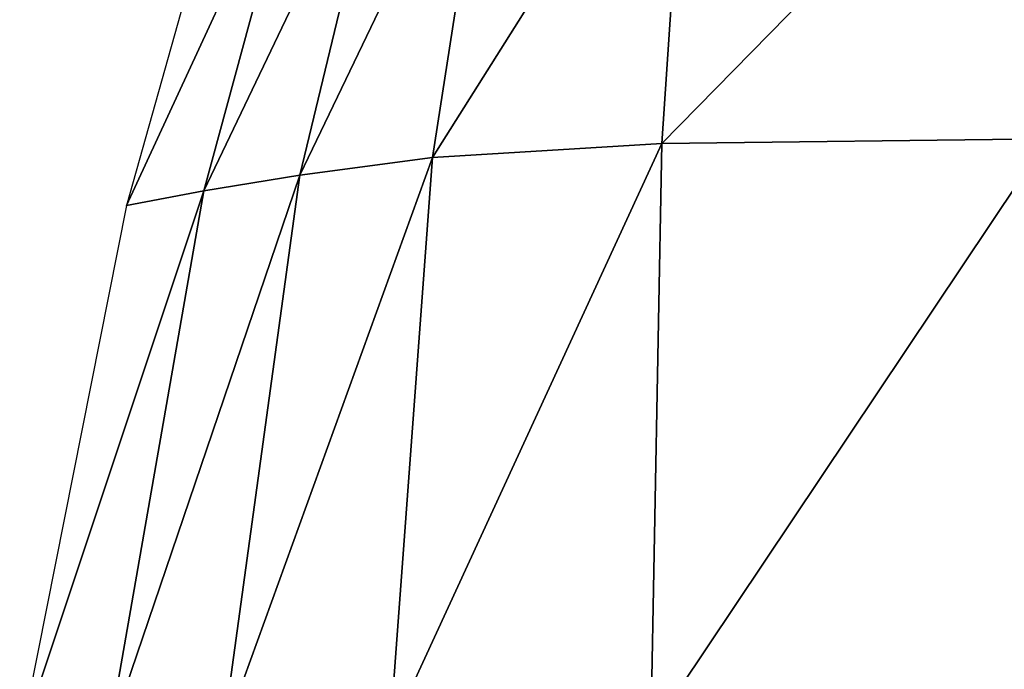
# Model space of a CAD drawing. Header units: inches. Extents: x -10.6 to 10.7, y -8.8 to 8.8.
# Tile 11 of 28: x -10.207 to -9.096, y 6.351 to 7.084. Entities that reach past the tile are written whole.
import ezdxf

# ---------------------------------------------------------------- set-up
doc = ezdxf.new("R2010")
doc.units = ezdxf.units.IN
doc.header["$MEASUREMENT"] = 0
doc.layers.get('0').update_dxf_attribs({"true_color": 0x5890e1})

msp = doc.modelspace()

# ---------------------------------------------------------------- meshes
at = {"color": 153, "true_color": 0x5890e1}
mesh = msp.add_polyface(dxfattribs=at)
corners = [(-9.5897, 7.6278, 1.7581), (-9.6886, 7.6078, 1.5683), (-9.7889, 7.3303, 1.6085), (-9.6738, 7.3602, 1.8438), (-9.3921, 7.6556, 1.9403), (-9.4524, 7.3868, 2.069), (-7.9994, 6.9496, 2.4089), (-8.5231, 6.9496, 2.3961), (-8.5231, 6.2814, 2.2801), (-7.9994, 7.4049, 2.4044), (-8.5205, 7.4029, 2.3786), (-9.0468, 6.9496, 2.2986), (-9.4822, 6.9443, 2.1233), (-9.4943, 6.2803, 2.0902), (-9.0468, 6.2814, 2.2268), (-9.0364, 7.399, 2.2571), (-9.501, 5.347, 1.9564), (-9.741, 6.9286, 1.8774), (-9.8907, 6.9087, 1.6037), (-9.978, 6.2735, 1.5539), (-9.7892, 6.2773, 1.8491), (-8.5126, 7.6938, 2.2197), (-9.0049, 7.6781, 2.1063), (-9.8858, 7.3085, 1.3904), (-9.7795, 7.6089, 1.3797), (-9.8707, 7.5459, 1.2454), (-9.9747, 7.2719, 1.1944), (-9.9988, 6.891, 1.3453), (-10.0861, 6.8743, 1.0947), (-10.2068, 6.2676, 0.9535), (-10.1073, 6.2704, 1.2547)]
mesh.append_faces([[corners[k] for k in face] for face in [(0, 1, 2), (2, 3, 0), (4, 0, 3), (3, 5, 4), (6, 7, 8), (9, 10, 7), (11, 12, 13), (13, 14, 11), (7, 11, 14), (14, 8, 7), (11, 7, 10), (10, 15, 11), (12, 11, 15), (15, 5, 12), (14, 13, 16), (17, 18, 19), (19, 20, 17), (12, 17, 20), (20, 13, 12), (17, 12, 5), (5, 3, 17), (18, 17, 3), (3, 2, 18), (21, 10, 9), (22, 15, 10), (4, 5, 15), (23, 24, 25), (25, 26, 23), (24, 23, 2), (2, 1, 24), (27, 18, 2), (2, 23, 27), (28, 27, 23), (23, 26, 28), (27, 28, 29), (29, 30, 27), (18, 27, 30), (30, 19, 18)]], dxfattribs={"vtx2": -1, "color": 153})

doc.saveas('drawing.dxf')
